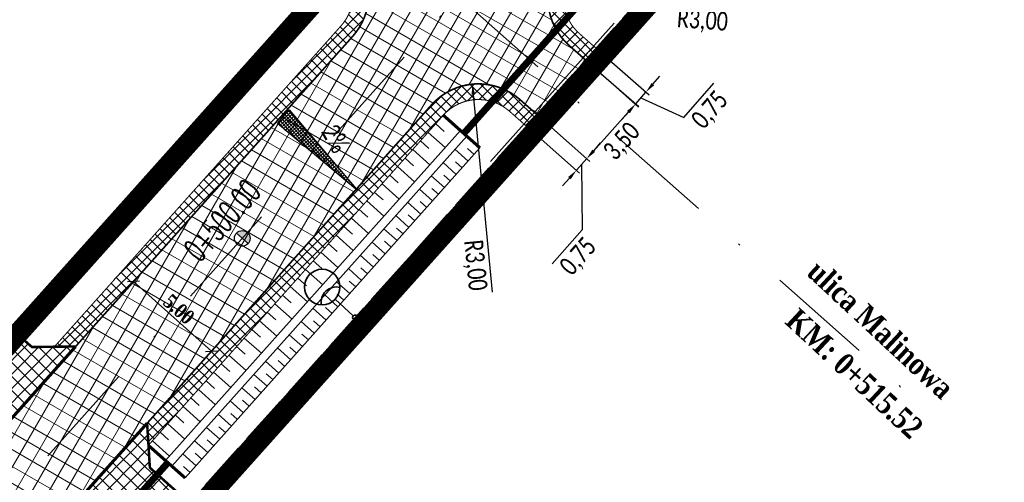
# Model space of a CAD drawing. Header units: metres. Extents: x 7443078 to 7443628, y 5636807 to 5637202.
# Tile 14 of 25: x 7443522 to 7443569, y 5636901 to 5636923. Entities that reach past the tile are written whole.
import ezdxf

# ---------------------------------------------------------------- set-up
doc = ezdxf.new("R2010")
doc.units = ezdxf.units.M
for name, pattern in [('1', [0]), ('4', [2.5, 1.5, -1]), ('ACAD_ISO02W100', [15, 12, -3]), ('AUSGEZOGEN', [0]), ('CENTER2', [1.125, 0.75, -0.125, 0.125, -0.125]), ('DASHED2', [0.375, 0.25, -0.125]), ('Os drogi', [25.4, 12.7, -6.35, 0, -6.35])]:
    doc.linetypes.add(name, pattern=pattern)
doc.layers.get('Defpoints').update_dxf_attribs({"true_color": 0x999999})
for name, color, linetype in [('_kan_deszcz', 32, 'Continuous'), ('_LINIA PODZIAŁOWA', 5, 'Continuous'), ('H_zjazdy', 21, 'Continuous'), ('K_kraweżnika_najazdowy', 7, 'Continuous'), ('K_krawędź pobocza', 7, 'Continuous'), ('K_opis osi', 7, 'Continuous'), ('K_pobocze', 32, 'Continuous'), ('K_Przepust', 162, 'Continuous'), ('K_rama zjazdu', 7, 'Continuous'), ('K_rów', 7, 'Continuous'), ('K_Skarpa', 7, 'Continuous'), ('K_spadki poprzeczne', 175, 'Continuous'), ('K_wymiar', 7, 'Continuous')]:
    doc.layers.add(name, color=color, linetype=linetype)
for name, color, linetype, lineweight in [('ELEKTRYKA', 1, '4', 30), ('K_usuń', 1, 'Continuous', 70), ('Proj_EN_trasa', 1, 'ACAD_ISO02W100', 30), ('Rury', 5, 'Continuous', 30)]:
    doc.layers.add(name, color=color, linetype=linetype, lineweight=lineweight)
doc.layers.add('H_jezdnia', color=7, linetype='Continuous', true_color=0xd4d4d4)
doc.styles.add('MAT', font='simplex.shx', dxfattribs={"width": 0.6})
doc.styles.add('romans1', font='timesbd.ttf', dxfattribs={"width": 0.85})
doc.styles.add('sytuacja 500 opisy', font='calibri.ttf', dxfattribs={"width": 0.75, "height": 0.9})
doc.dimstyles.new('magda 100', dxfattribs={"dimtxt": 0.25, "dimasz": 0.12, "dimexe": 0.1, "dimexo": 0, "dimgap": 0.1, "dimtad": 1, "dimzin": 0, "dimdsep": 46, "dimtxsty": 'romans1', "dimblk": 'OBLIQUE', "dimcen": 0.09, "dimadec": 0, "dimazin": 0, "dimtfac": 1, "dimtmove": 0, "dimatfit": 1, "dimfxl": 0.4, "dimfxlon": 1, "dimtolj": 1, "dimtzin": 0, "dimarcsym": 0})
doc.dimstyles.new('wymiarowanie sytuacja 500', dxfattribs={"dimtxt": 0.9, "dimasz": 0.5, "dimexe": 0.2, "dimexo": 0.2, "dimgap": 0.2, "dimtad": 4, "dimlfac": -1, "dimzin": 1, "dimtxsty": 'sytuacja 500 opisy', "dimcen": 0.5, "dimadec": 4, "dimazin": 1, "dimtfac": 1, "dimtmove": 1, "dimatfit": 3, "dimfxl": 0.2, "dimlwd": -1, "dimlwe": -1, "dimarcsym": 0})
pattern_1 = [(45.23201079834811, (0.4816021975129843, -0.4365310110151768), (-0.3381204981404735, 0.3353931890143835), []), (135.2320107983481, (0.4816021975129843, -0.4365310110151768), (-0.3353931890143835, -0.3381204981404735), [])]

# ---------------------------------------------------------------- blocks, each defined once
blk = doc.blocks.new('_Oblique')
at = {"color": 0, "linetype": 'ByBlock', "lineweight": -2}
blk.add_line((-0.5, -0.5), (0.5, 0.5), dxfattribs=at)
blk = doc.blocks.new('*D877')
at = {"layer": 'Defpoints', "color": 0, "lineweight": 9, "transparency": 16777216}
for p in [(7443527.201487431, 5636910.170843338), (7443530.931390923, 5636906.841005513), (7443531.101318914, 5636907.031349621)]:
    blk.add_point(p, dxfattribs=at)
at = {"layer": 'K_wymiar', "color": 0, "lineweight": -2, "transparency": 16777216}
for p, q in [((7443527.201487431, 5636910.170843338), (7443527.438012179, 5636910.435785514)), ((7443527.371415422, 5636910.361187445), (7443531.101318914, 5636907.031349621)), ((7443530.931390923, 5636906.841005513), (7443531.167915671, 5636907.10594769))]:
    blk.add_line(p, q, dxfattribs=at)
at = {"layer": 'K_wymiar', "color": 0, "lineweight": -2, "transparency": 16777216, "xscale": 0.4, "yscale": 0.4, "zscale": 0.4}
for p, rotation in [((7443527.371415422, 5636910.361187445), 138.2434027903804), ((7443531.101318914, 5636907.031349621), 318.2434027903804)]:
    blk.add_blockref('_Oblique', p, dxfattribs=dict(at, rotation=rotation))
at = {"layer": 'K_wymiar', "color": 0, "lineweight": 13, "transparency": 16777216, "insert": (7443529.54076824, 5636909.037242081), "char_height": 0.7, "attachment_point": 5, "rotation": 318.2434027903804, "style": 'romans1'}
blk.add_mtext('\\A1;5.00', dxfattribs=at)
blk = doc.blocks.new('kilometraz')
at = {"linetype": 'ByBlock', "lineweight": -2}
blk.add_hatch(color=0, dxfattribs=at).paths.add_polyline_path([(0, -0.5, 0.4142135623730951), (0.5, 0, 0.4142135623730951), (0, 0.5)])
at = {"color": 0, "linetype": 'ByBlock', "lineweight": -2}
blk.add_line((0, 0.5), (0, -0.5), dxfattribs=at)
blk.add_circle((0, 0), 0.5, dxfattribs=at)
blk = doc.blocks.new('LATARNIAA')
at = {"layer": 'ELEKTRYKA', "linetype": '1', "lineweight": 35}
blk.add_lwpolyline([(7453534.790034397, 5581339.036248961), (7453535.455552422, 5581338.367791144)], dxfattribs=at)
for centre, radius in [((7453534.722882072, 5581339.103697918), 0.09517771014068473), ((7453535.935633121, 5581337.885589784), 0.680437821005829)]:
    blk.add_circle(centre, radius, dxfattribs=at)
blk.add_arc((7453535.325898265, 5581338.41324375), 0.5923903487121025, 263.4105708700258, 14.84474109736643, dxfattribs=at)
blk = doc.blocks.new('*D933')
at = {"layer": 'Defpoints', "color": 0, "lineweight": 13, "transparency": 16777216}
for p in [(7443543.579899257, 5636919.816652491), (7443543.871273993, 5636916.830835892)]:
    blk.add_point(p, dxfattribs=at)
at = {"layer": 'K_wymiar', "color": 0, "transparency": 16777216}
blk.add_line((7443544.552139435, 5636909.853774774), (7443543.628461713, 5636919.31901639), dxfattribs=at)
at = {"layer": 'K_wymiar', "color": 0, "lineweight": 13, "transparency": 16777216}
blk.add_solid([(7443543.711401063, 5636919.327110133), (7443543.545522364, 5636919.310922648), (7443543.579899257, 5636919.816652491)], dxfattribs=at)
at = {"layer": 'K_wymiar', "color": 0, "lineweight": 13, "transparency": 16777216, "insert": (7443543.668082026, 5636911.140706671), "char_height": 0.9, "attachment_point": 5, "rotation": 275.57363398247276, "style": 'sytuacja 500 opisy'}
blk.add_mtext('R3,00', dxfattribs=at)
blk = doc.blocks.new('*D934')
at = {"layer": 'Defpoints', "color": 0, "lineweight": 13, "transparency": 16777216}
for p in [(7443547.207120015, 5636924.150923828), (7443550.198043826, 5636923.917739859)]:
    blk.add_point(p, dxfattribs=at)
at = {"layer": 'K_wymiar', "color": 0, "transparency": 16777216}
blk.add_line((7443556.00934033, 5636923.464668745), (7443547.705607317, 5636924.112059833), dxfattribs=at)
at = {"layer": 'K_wymiar', "color": 0, "lineweight": 13, "transparency": 16777216}
blk.add_solid([(7443547.71208465, 5636924.19514105), (7443547.699129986, 5636924.028978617), (7443547.207120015, 5636924.150923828)], dxfattribs=at)
at = {"layer": 'K_wymiar', "color": 0, "lineweight": 13, "transparency": 16777216, "insert": (7443554.588087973, 5636922.818299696), "char_height": 0.9, "attachment_point": 5, "rotation": 355.5420176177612, "style": 'sytuacja 500 opisy'}
blk.add_mtext('R3,00', dxfattribs=at)
blk = doc.blocks.new('*D969')
at = {"layer": 'Defpoints', "color": 0, "lineweight": 13, "transparency": 16777216}
for p in [(7443547.071118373, 5636918.006480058), (7443546.574426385, 5636917.444521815), (7443549.055173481, 5636916.25285461)]:
    blk.add_point(p, dxfattribs=at)
at = {"layer": 'K_wymiar', "color": 0, "transparency": 16777216}
for p, q in [((7443547.220973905, 5636917.874028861), (7443549.205029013, 5636916.120403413)), ((7443546.724281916, 5636917.312070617), (7443548.708337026, 5636915.55844517)), ((7443549.386301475, 5636916.627493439), (7443549.717429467, 5636917.002132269)), ((7443548.558481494, 5636915.690896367), (7443549.055173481, 5636916.25285461)), ((7443548.558481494, 5636915.690896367), (7443549.055173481, 5636916.25285461)), ((7443548.806827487, 5636915.971875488), (7443548.841264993, 5636912.848393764)), ((7443548.227353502, 5636915.316257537), (7443547.896225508, 5636914.941618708)), ((7443548.841264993, 5636912.848393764), (7443547.395878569, 5636911.213080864))]:
    blk.add_line(p, q, dxfattribs=at)
at = {"layer": 'K_wymiar', "color": 0, "lineweight": 13, "transparency": 16777216}
for points in [[(7443549.32386167, 5636916.682681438), (7443549.44874128, 5636916.57230544), (7443549.055173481, 5636916.25285461)], [(7443548.164913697, 5636915.371445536), (7443548.289793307, 5636915.261069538), (7443548.558481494, 5636915.690896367)]]:
    blk.add_solid(points, dxfattribs=at)
at = {"layer": 'K_wymiar', "color": 0, "lineweight": 13, "transparency": 16777216, "insert": (7443548.684189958, 5636911.53081046), "char_height": 0.9, "attachment_point": 5, "rotation": 48.52784516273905, "style": 'sytuacja 500 opisy'}
blk.add_mtext('0,75', dxfattribs=at)
blk = doc.blocks.new('*D970')
at = {"layer": 'Defpoints', "color": 0, "lineweight": 13, "transparency": 16777216}
for p in [(7443549.402630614, 5636920.616916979), (7443551.377527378, 5636918.853037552), (7443547.071118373, 5636918.006480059)]:
    blk.add_point(p, dxfattribs=at)
at = {"layer": 'K_wymiar', "color": 0, "transparency": 16777216}
for p, q in [((7443549.551796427, 5636920.483689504), (7443551.526693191, 5636918.719810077)), ((7443549.379083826, 5636916.615515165), (7443551.044458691, 5636918.480123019)), ((7443547.220284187, 5636917.873252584), (7443549.195180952, 5636916.109373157))]:
    blk.add_line(p, q, dxfattribs=at)
at = {"layer": 'K_wymiar', "color": 0, "lineweight": 13, "transparency": 16777216}
for points in [[(7443550.982306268, 5636918.535634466), (7443551.106611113, 5636918.424611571), (7443551.377527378, 5636918.853037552)], [(7443549.316931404, 5636916.671026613), (7443549.441236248, 5636916.560003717), (7443549.046015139, 5636916.242600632)]]:
    blk.add_solid(points, dxfattribs=at)
at = {"layer": 'K_wymiar', "color": 0, "lineweight": 13, "transparency": 16777216, "insert": (7443550.774786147, 5636917.044962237), "char_height": 0.9, "attachment_point": 5, "rotation": 48.23035901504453, "style": 'sytuacja 500 opisy'}
blk.add_mtext('3,50', dxfattribs=at)
blk = doc.blocks.new('*D971')
at = {"layer": 'Defpoints', "color": 0, "lineweight": 13, "transparency": 16777216}
for p in [(7443549.855352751, 5636921.217724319), (7443549.361647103, 5636920.653140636), (7443551.889715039, 5636919.438756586)]:
    blk.add_point(p, dxfattribs=at)
at = {"layer": 'K_wymiar', "color": 0, "transparency": 16777216}
for p, q in [((7443550.005908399, 5636921.08606948), (7443552.040270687, 5636919.307101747)), ((7443549.512202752, 5636920.521485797), (7443551.546565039, 5636918.742518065)), ((7443552.218852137, 5636919.815145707), (7443552.547989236, 5636920.191534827)), ((7443553.699847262, 5636918.220380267), (7443555.136543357, 5636919.863333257)), ((7443551.396009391, 5636918.874172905), (7443551.889715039, 5636919.438756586)), ((7443551.396009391, 5636918.874172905), (7443551.889715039, 5636919.438756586)), ((7443551.642862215, 5636919.156464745), (7443553.699847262, 5636918.220380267)), ((7443551.066872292, 5636918.497783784), (7443550.737735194, 5636918.121394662))]:
    blk.add_line(p, q, dxfattribs=at)
at = {"layer": 'K_wymiar', "color": 0, "lineweight": 13, "transparency": 16777216}
for points in [[(7443552.156120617, 5636919.87000189), (7443552.281583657, 5636919.760289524), (7443551.889715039, 5636919.438756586)], [(7443551.004140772, 5636918.552639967), (7443551.129603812, 5636918.442927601), (7443551.396009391, 5636918.874172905)]]:
    blk.add_solid(points, dxfattribs=at)
at = {"layer": 'K_wymiar', "color": 0, "lineweight": 13, "transparency": 16777216, "insert": (7443554.986456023, 5636918.544935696), "char_height": 0.9, "attachment_point": 5, "rotation": 48.8316143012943, "style": 'sytuacja 500 opisy'}
blk.add_mtext('0,75', dxfattribs=at)

msp = doc.modelspace()

# ---------------------------------------------------------------- hatches: boundary and pattern name
at = {"layer": 'H_jezdnia', "linetype": 'Continuous', "lineweight": 9, "true_color": 0xababab}
h = msp.add_hatch(dxfattribs=at)
h.set_pattern_fill('ANSI37', color=253, scale=0.22, angle=15)
h.set_pattern_definition([(59.99999999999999, (0.4816021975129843, -0.4365310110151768), (-0.6049187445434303, 0.34925), []), (150, (0.4816021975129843, -0.4365310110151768), (-0.34925, -0.6049187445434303), [])])
edge = h.paths.add_edge_path()
edge.add_arc((7443543.871273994, 5636916.830835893), 2.999999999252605, 48.527845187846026, 138.2434027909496, ccw=False)
edge.add_line((7443545.858041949, 5636919.07866887), (7443547.028505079, 5636918.044144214))
edge.add_line((7443547.028505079, 5636918.044144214), (7443549.402630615, 5636920.616916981))
edge.add_line((7443549.402630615, 5636920.616916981), (7443548.211275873, 5636921.669906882))
edge.add_arc((7443550.198043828, 5636923.91773986), 3.000000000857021, 138.2434028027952, 228.5278451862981, ccw=False)
edge.add_line((7443547.960101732, 5636925.915642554), (7443565.375997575, 5636945.423983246))
edge.add_arc((7443567.613939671, 5636943.426080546), 3.000000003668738, 48.8596834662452, 138.2434027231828, ccw=False)
edge.add_line((7443569.587655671, 5636945.685382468), (7443573.05315006, 5636942.657942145))
edge.add_line((7443573.05315006, 5636942.657942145), (7443575.377696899, 5636945.275268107))
edge.add_line((7443575.377696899, 5636945.275268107), (7443571.967281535, 5636948.254005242))
edge.add_arc((7443573.94099754, 5636950.513307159), 3.000000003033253, 138.2434028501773, 228.8596833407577, ccw=False)
edge.add_line((7443571.70305544, 5636952.511209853), (7443579.25248983, 5636960.967676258))
edge.add_arc((7443390.892363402, 5637129.124486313), 252.4999999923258, 318.2434028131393, 318.6858412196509)
edge.add_line((7443580.545369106, 5636962.427193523), (7443576.269263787, 5636965.13773441))
edge.add_arc((7443390.892364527, 5637129.124485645), 247.4999987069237, 318.24340276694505, 318.50361934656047, ccw=False)
edge.add_line((7443575.52258637, 5636964.29751412), (7443544.185604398, 5636929.195528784))
edge.add_arc((7443541.947662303, 5636931.193431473), 2.999999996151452, 228.5863361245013, 318.24340285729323, ccw=False)
edge.add_line((7443539.963190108, 5636928.94357146), (7443537.1056406, 5636931.464051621))
edge.add_line((7443537.1056406, 5636931.464051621), (7443534.76796171, 5636928.859026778))
edge.add_line((7443534.76796171, 5636928.859026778), (7443537.605329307, 5636926.356347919))
edge.add_arc((7443535.620857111, 5636924.1064879), 2.99999999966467, -41.7565972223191, 48.5863361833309, ccw=False)
edge.add_line((7443537.858799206, 5636922.108585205), (7443511.17557303, 5636892.219484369))
edge.add_line((7443511.17557303, 5636892.219484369), (7443514.809083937, 5636888.781672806))
edge.add_line((7443514.809083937, 5636888.781672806), (7443541.6333319, 5636918.828738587))
h.paths.add_polyline_path([(7443473.544857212, 5636850.06760018), (7443477.421821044, 5636846.902491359), (7443514.809083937, 5636888.781672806), (7443511.17557303, 5636892.219484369)])
at = {"layer": 'H_zjazdy', "linetype": 'Continuous', "lineweight": 9, "true_color": 0xff6666}
h = msp.add_hatch(dxfattribs=at)
h.set_pattern_fill('ANSI37', color=11, scale=0.15, angle=0.2320107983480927)
h.set_pattern_definition(pattern_1)
h.paths.add_polyline_path([(7443524.601467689, 5636907.258442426), (7443522.508579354, 5636907.229270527), (7443521.817125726, 5636907.845233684), (7443518.4583386, 5636904.075754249), (7443519.176482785, 5636903.434030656), (7443519.294744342, 5636901.314139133)])
h = msp.add_hatch(dxfattribs=at)
h.set_pattern_fill('ANSI37', color=11, scale=0.15, angle=0.2320107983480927)
h.set_pattern_definition(pattern_1)
h.paths.add_polyline_path([(7443528.512728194, 5636901.128615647), (7443528.151893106, 5636901.451080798), (7443528.020345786, 5636903.580210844), (7443523.025688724, 5636897.985467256), (7443525.153316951, 5636898.095705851), (7443525.527264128, 5636897.761522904)])
h = msp.add_hatch(dxfattribs=at)
h.set_pattern_fill('ANSI37', color=11, scale=0.15, angle=0.2320107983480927)
h.set_pattern_definition(pattern_1)
h.paths.add_polyline_path([(7443528.512728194, 5636901.128615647), (7443525.527264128, 5636897.761522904), (7443527.451946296, 5636896.041504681), (7443530.401007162, 5636899.441094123)])
at = {"layer": 'K_spadki poprzeczne', "lineweight": 5}
h = msp.add_hatch(dxfattribs=at)
h.set_pattern_fill('ANSI37', color=256, scale=0.03749999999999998, angle=446.3358416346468)
h.set_pattern_definition([(131.3358416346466, (8998273.450565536, 1203738.949109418), (-0.08939821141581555, -0.07863738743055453), []), (221.3358416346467, (8998273.450565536, 1203738.949109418), (0.07863738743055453, -0.08939821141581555), [])])
h.paths.add_polyline_path([(7443538.095261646, 5636914.71635743), (7443534.261703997, 5636917.927030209), (7443534.823186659, 5636918.589851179)])
at = {"layer": 'K_usuń', "linetype": 'ByBlock', "lineweight": 13}
h = msp.add_hatch(dxfattribs=at)
h.set_pattern_fill('ANSI37', color=34, scale=0.11, angle=0.1)
h.set_pattern_definition([(45.09999999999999, (0.4816021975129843, -0.4365310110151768), (-0.2473876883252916, 0.2465256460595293), []), (135.1, (0.4816021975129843, -0.4365310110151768), (-0.2465256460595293, -0.2473876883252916), [])])
edge = h.paths.add_edge_path()
edge.add_line((7443556.00088413, 5636933.79630934), (7443554.942255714, 5636933.736672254))
edge.add_line((7443554.942255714, 5636933.736672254), (7443547.960101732, 5636925.915642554))
edge.add_arc((7443550.198043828, 5636923.91773986), 2.999999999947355, 138.2434028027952, 228.5278451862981)
edge.add_line((7443548.211275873, 5636921.669906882), (7443549.402630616, 5636920.61691698))
edge.add_line((7443549.402630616, 5636920.61691698), (7443549.863598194, 5636921.22131303))
edge.add_line((7443549.863598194, 5636921.22131303), (7443548.707967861, 5636922.231865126))
edge.add_arc((7443550.198043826, 5636923.917739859), 2.249999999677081, 138.243402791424, 228.5278451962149, ccw=False)
edge.add_line((7443548.519587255, 5636925.416166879), (7443556.00088413, 5636933.79630934))
edge = h.paths.add_edge_path()
edge.add_line((7443541.6333319, 5636918.828738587), (7443539.165401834, 5636916.064297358))
edge.add_line((7443539.165401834, 5636916.064297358), (7443539.793682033, 5636915.641881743))
edge.add_line((7443539.793682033, 5636915.641881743), (7443542.192817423, 5636918.329262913))
edge.add_arc((7443543.871273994, 5636916.830835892), 2.24999999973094, 48.52784517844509, 138.2434027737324, ccw=False)
edge.add_line((7443545.361349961, 5636918.516710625), (7443546.574426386, 5636917.444521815))
edge.add_line((7443546.574426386, 5636917.444521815), (7443547.028505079, 5636918.044144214))
edge.add_line((7443547.028505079, 5636918.044144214), (7443545.858041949, 5636919.07866887))
edge.add_arc((7443543.871273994, 5636916.830835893), 2.999999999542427, 48.52784518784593, 138.2434027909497)
edge = h.paths.add_edge_path()
edge.add_line((7443537.605329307, 5636926.356347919), (7443534.76796171, 5636928.859026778))
edge.add_line((7443534.76796171, 5636928.859026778), (7443534.271843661, 5636928.296561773))
edge.add_line((7443534.271843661, 5636928.296561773), (7443537.109211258, 5636925.793882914))
edge.add_arc((7443535.620857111, 5636924.106487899), 2.250000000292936, -41.75659720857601, 48.58633620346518, ccw=False)
edge.add_line((7443537.299313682, 5636922.608060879), (7443534.348586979, 5636919.302817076))
edge.add_line((7443534.348586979, 5636919.302817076), (7443534.976867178, 5636918.88040146))
edge.add_line((7443534.976867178, 5636918.88040146), (7443537.858799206, 5636922.108585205))
edge.add_arc((7443535.620857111, 5636924.1064879), 2.999999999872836, 318.2434027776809, 408.5863361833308)
h.paths.add_polyline_path([(7443539.793682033, 5636915.641881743), (7443539.165401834, 5636916.064297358), (7443528.020345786, 5636903.580210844), (7443528.085422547, 5636902.526925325)])
h.paths.add_polyline_path([(7443519.294744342, 5636901.314139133), (7443519.235613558, 5636902.374085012), (7443510.630546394, 5636892.735156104), (7443511.17557303, 5636892.219484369)])
h.paths.add_polyline_path([(7443524.079836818, 5636898.040085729), (7443523.025688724, 5636897.985467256), (7443514.809083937, 5636888.781672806), (7443515.354110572, 5636888.266001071)])
h.paths.add_polyline_path([(7443515.354110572, 5636888.266001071), (7443514.809083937, 5636888.781672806), (7443507.17201957, 5636880.22704806), (7443507.233499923, 5636879.169734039)])
h.paths.add_polyline_path([(7443523.583411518, 5636907.244252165), (7443524.601467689, 5636907.258442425), (7443534.976867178, 5636918.88040146), (7443534.348586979, 5636919.302817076)])

# ---------------------------------------------------------------- linework, layer by layer
at = {"layer": '_kan_deszcz', "color": 7, "linetype": 'Os drogi', "lineweight": 9, "ltscale": 0.4, "flags": 128}
msp.add_lwpolyline([(7443612.1023176, 5637008.06121809), (7443592.59525582, 5636981.422275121, -0.02418699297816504), (7443577.387538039, 5636962.632595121), (7443464.637599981, 5636836.336237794, -0.4118223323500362), (7443446.361801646, 5636835.225649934), (7443333.471732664, 5636934.361613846, -0.3740638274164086), (7443331.363055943, 5636949.970935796), (7443370.561157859, 5637009.588886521, 0.03377031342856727), (7443393.784174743, 5637050.70886534), (7443416.899300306, 5637098.980219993, 0.06554346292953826), (7443420.141300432, 5637108.906286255), (7443420.177128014, 5637109.097954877, -0.1259941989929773), (7443425.408854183, 5637120.343039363), (7443435.002584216, 5637132.0592004)], format="xyb", dxfattribs=at)
msp.add_lwpolyline([(7443542.913581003, 5636924.016740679), (7443565.392187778, 5636904.148816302)], dxfattribs=at)
at = {"layer": '_LINIA PODZIAŁOWA', "color": 2, "linetype": 'AUSGEZOGEN', "ltscale": 0.25, "const_width": 1, "flags": 128}
for points in [[(7443425.492115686, 5637136.007337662), (7443436.85, 5637125.32), (7443438.99, 5637124.65), (7443440.536567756, 5637123.532578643), (7443449.59, 5637117.07), (7443446.16, 5637117.16), (7443429.43, 5637106.75), (7443427.09, 5637104.42), (7443424.03, 5637100.69), (7443420.04027099, 5637092.630587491), (7443414.05, 5637080.53), (7443407.29333105, 5637066.200209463), (7443401.14, 5637053.15), (7443398.47, 5637047.5), (7443393, 5637035.89), (7443389.262653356, 5637030.074483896), (7443375.996161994, 5637009.853237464), (7443369.570912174, 5637000.021396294), (7443359.542098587, 5636984.815207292), (7443351.22, 5636972.19), (7443343.36922157, 5636960.321252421), (7443334.26, 5636946.55), (7443334.88, 5636942.08), (7443355.93, 5636923.83), (7443381.05, 5636902.04), (7443431.83, 5636857.99), (7443455.15, 5636837.75), (7443459.41, 5636838.02), (7443478.745520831, 5636859.646036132), (7443491, 5636873.355), (7443500.42, 5636883.9), (7443509.741032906, 5636894.331041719), (7443523.185582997, 5636909.376655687), (7443537.2, 5636925.06), (7443541.2, 5636929.53), (7443561.26, 5636951.97), (7443578.12, 5636970.74), (7443581.409307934, 5636974.52060213), (7443594.962690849, 5636993.02762368), (7443604.96, 5637006.68), (7443604.4, 5637010.02)], [(7443618.33, 5637000.43), (7443614.82, 5636999.84), (7443604.61492431, 5636985.931604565), (7443590.46, 5636966.64), (7443577.008654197, 5636951.590157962), (7443573.630911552, 5636947.811021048), (7443562.341950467, 5636935.175694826), (7443549.863598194, 5636921.22131303), (7443530.404075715, 5636899.444528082), (7443509.39, 5636875.93), (7443498.771111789, 5636864.035298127), (7443487.92, 5636851.91), (7443469.83156988, 5636831.673278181)]]:
    msp.add_lwpolyline(points, dxfattribs=at)
at = {"layer": 'K_kraweżnika_najazdowy', "color": 0, "linetype": 'DASHED2', "ltscale": 4, "const_width": 0.15}
for points in [[(7443519.296032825, 5636901.291042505), (7443524.601467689, 5636907.258442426)], [(7443523.025688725, 5636897.985467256), (7443528.020345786, 5636903.580210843)]]:
    msp.add_lwpolyline(points, dxfattribs=at)
at = {"layer": 'K_krawędź pobocza', "color": 76, "linetype": 'CENTER2', "ltscale": 3, "const_width": 0.08, "flags": 128}
for points in [[(7443554.942255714, 5636933.736672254), (7443547.960101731, 5636925.915642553, 0.4156683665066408), (7443548.211275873, 5636921.669906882), (7443549.402630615, 5636920.616916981)], [(7443534.76796171, 5636928.859026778), (7443537.605329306, 5636926.356347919, -0.4159677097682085), (7443537.858799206, 5636922.108585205), (7443524.289423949, 5636906.908907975)], [(7443547.028505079, 5636918.044144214), (7443545.85804195, 5636919.078668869, 0.4127602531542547), (7443541.6333319, 5636918.828738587), (7443528.020345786, 5636903.580210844)]]:
    msp.add_lwpolyline(points, format="xyb", dxfattribs=at)
msp.add_lwpolyline([(7443547.028505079, 5636918.044144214), (7443549.402630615, 5636920.616916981)], dxfattribs=at)
at = {"layer": 'K_pobocze', "linetype": 'ByBlock', "ltscale": 4, "const_width": 0.05}
for points in [[(7443556.00088413, 5636933.79630934), (7443548.519587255, 5636925.416166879, 0.4156683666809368), (7443548.707967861, 5636922.231865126), (7443549.863598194, 5636921.22131303)], [(7443534.271843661, 5636928.296561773), (7443537.109211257, 5636925.793882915, -0.415967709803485), (7443537.299313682, 5636922.608060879), (7443523.583411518, 5636907.244252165)], [(7443546.574426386, 5636917.444521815), (7443545.361349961, 5636918.516710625, 0.4127602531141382), (7443542.192817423, 5636918.329262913), (7443528.085422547, 5636902.526925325)]]:
    msp.add_lwpolyline(points, format="xyb", dxfattribs=at)
at = {"layer": 'K_Przepust', "linetype": 'DASHED2', "lineweight": 5, "ltscale": 3, "const_width": 0.33, "flags": 128}
for points in [[(7443543.171798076, 5636917.455286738), (7443549.498567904, 5636924.542190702)], [(7443525.025616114, 5636897.195749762), (7443529.01348742, 5636901.693386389)]]:
    msp.add_lwpolyline(points, dxfattribs=at)
at = {"layer": 'K_Przepust', "const_width": 0.15, "flags": 128}
for points in [[(7443543.945872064, 5636916.764239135), (7443542.19281743, 5636918.329262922)], [(7443529.838477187, 5636900.961901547), (7443528.086119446, 5636902.515645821)]]:
    msp.add_lwpolyline(points, dxfattribs=at)
at = {"layer": 'K_rama zjazdu', "const_width": 0.12, "flags": 128}
for points in [[(7443524.601467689, 5636907.258442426), (7443522.508579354, 5636907.229270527), (7443521.817125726, 5636907.845233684), (7443518.4583386, 5636904.075754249), (7443519.176482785, 5636903.434030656), (7443519.296032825, 5636901.291042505)], [(7443523.025688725, 5636897.985467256), (7443525.153316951, 5636898.095705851), (7443527.451946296, 5636896.041504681), (7443530.401007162, 5636899.441094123), (7443528.151893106, 5636901.451080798), (7443528.020345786, 5636903.580210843)]]:
    msp.add_lwpolyline(points, dxfattribs=at)
at = {"layer": 'K_rów', "lineweight": 9}
for points in [[(7443543.013396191, 5636917.596698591), (7443528.906001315, 5636901.794361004)], [(7443543.31178847, 5636917.330311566), (7443529.204393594, 5636901.527973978)], [(7443543.945872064, 5636916.764239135), (7443529.838477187, 5636900.961901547)]]:
    msp.add_lwpolyline(points, dxfattribs=at)
at = {"layer": 'K_Skarpa', "lineweight": 9}
for p, q in [((7443542.192817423, 5636918.329262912), (7443543.013396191, 5636917.596698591)), ((7443541.460253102, 5636917.508684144), (7443542.28083187, 5636916.776119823)), ((7443541.826535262, 5636917.918973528), (7443542.236824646, 5636917.552691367)), ((7443541.093970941, 5636917.09839476), (7443541.504260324, 5636916.7321126)), ((7443543.945872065, 5636916.764239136), (7443543.311788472, 5636917.330311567)), ((7443540.727688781, 5636916.688105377), (7443541.54826755, 5636915.955541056)), ((7443543.379799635, 5636916.130155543), (7443542.745716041, 5636916.696227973)), ((7443543.662835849, 5636916.447197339), (7443543.345794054, 5636916.730233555)), ((7443540.361406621, 5636916.277815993), (7443540.771696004, 5636915.911533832)), ((7443543.09676342, 5636915.813113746), (7443542.779721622, 5636916.096149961)), ((7443539.995124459, 5636915.867526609), (7443540.815703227, 5636915.134962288)), ((7443542.813727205, 5636915.49607195), (7443542.179643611, 5636916.062144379)), ((7443539.628842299, 5636915.457237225), (7443540.039131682, 5636915.090955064)), ((7443542.247654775, 5636914.861988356), (7443541.613571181, 5636915.428060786)), ((7443542.53069099, 5636915.179030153), (7443542.213649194, 5636915.462066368)), ((7443539.262560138, 5636915.046947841), (7443540.083138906, 5636914.314383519)), ((7443541.681582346, 5636914.227904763), (7443541.047498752, 5636914.793977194)), ((7443541.96461856, 5636914.54494656), (7443541.647576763, 5636914.827982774)), ((7443538.529995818, 5636914.226369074), (7443539.350574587, 5636913.493804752)), ((7443538.896277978, 5636914.636658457), (7443539.306567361, 5636914.270376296)), ((7443538.163713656, 5636913.816079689), (7443538.57400304, 5636913.449797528)), ((7443541.115509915, 5636913.593821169), (7443540.481426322, 5636914.159893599)), ((7443541.39854613, 5636913.910862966), (7443541.081504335, 5636914.193899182)), ((7443537.797431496, 5636913.405790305), (7443538.618010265, 5636912.673225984)), ((7443540.549437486, 5636912.959737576), (7443539.915353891, 5636913.525810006)), ((7443540.8324737, 5636913.276779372), (7443540.515431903, 5636913.559815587)), ((7443537.431149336, 5636912.99550092), (7443537.841438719, 5636912.62921876)), ((7443539.983365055, 5636912.325653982), (7443539.349281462, 5636912.891726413)), ((7443540.26640127, 5636912.642695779), (7443539.949359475, 5636912.925731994)), ((7443537.064867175, 5636912.585211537), (7443537.885445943, 5636911.852647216)), ((7443536.698585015, 5636912.174922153), (7443537.108874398, 5636911.808639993)), ((7443539.417292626, 5636911.69157039), (7443538.783209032, 5636912.25764282)), ((7443539.70032884, 5636912.008612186), (7443539.383287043, 5636912.2916484)), ((7443536.332302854, 5636911.76463277), (7443537.152881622, 5636911.032068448)), ((7443538.851220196, 5636911.057486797), (7443538.217136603, 5636911.623559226)), ((7443539.134256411, 5636911.374528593), (7443538.817214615, 5636911.657564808)), ((7443535.599738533, 5636910.944054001), (7443536.420317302, 5636910.21148968)), ((7443535.966020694, 5636911.354343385), (7443536.376310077, 5636910.988061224)), ((7443538.285147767, 5636910.423403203), (7443537.651064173, 5636910.989475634)), ((7443538.568183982, 5636910.740445), (7443538.251142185, 5636911.023481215)), ((7443535.233456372, 5636910.533764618), (7443535.643745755, 5636910.167482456)), ((7443534.867174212, 5636910.123475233), (7443535.687752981, 5636909.390910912)), ((7443537.719075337, 5636909.78931961), (7443537.084991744, 5636910.355392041)), ((7443538.002111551, 5636910.106361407), (7443537.685069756, 5636910.389397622)), ((7443534.500892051, 5636909.71318585), (7443534.911181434, 5636909.346903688)), ((7443537.153002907, 5636909.155236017), (7443536.518919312, 5636909.721308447)), ((7443537.436039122, 5636909.472277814), (7443537.118997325, 5636909.755314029)), ((7443534.134609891, 5636909.302896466), (7443534.955188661, 5636908.570332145)), ((7443536.586930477, 5636908.521152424), (7443535.952846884, 5636909.087224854)), ((7443536.869966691, 5636908.838194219), (7443536.552924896, 5636909.121230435)), ((7443533.76832773, 5636908.892607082), (7443534.178617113, 5636908.52632492)), ((7443533.402045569, 5636908.482317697), (7443534.222624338, 5636907.749753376)), ((7443536.020858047, 5636907.887068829), (7443535.386774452, 5636908.453141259)), ((7443536.303894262, 5636908.204110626), (7443535.986852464, 5636908.487146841)), ((7443532.669481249, 5636907.661738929), (7443533.490060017, 5636906.929174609)), ((7443533.035763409, 5636908.072028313), (7443533.446052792, 5636907.705746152)), ((7443535.454785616, 5636907.252985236), (7443534.820702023, 5636907.819057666)), ((7443535.737821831, 5636907.570027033), (7443535.420780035, 5636907.853063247)), ((7443532.303199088, 5636907.251449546), (7443532.713488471, 5636906.885167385)), ((7443534.888713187, 5636906.618901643), (7443534.254629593, 5636907.184974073)), ((7443535.171749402, 5636906.93594344), (7443534.854707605, 5636907.218979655)), ((7443531.936916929, 5636906.841160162), (7443532.757495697, 5636906.10859584)), ((7443531.570634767, 5636906.430870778), (7443531.98092415, 5636906.064588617)), ((7443534.322640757, 5636905.98481805), (7443533.688557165, 5636906.55089048)), ((7443534.605676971, 5636906.301859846), (7443534.288635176, 5636906.584896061)), ((7443531.204352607, 5636906.020581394), (7443532.024931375, 5636905.288017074)), ((7443533.756568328, 5636905.350734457), (7443533.122484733, 5636905.916806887)), ((7443534.039604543, 5636905.667776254), (7443533.722562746, 5636905.950812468)), ((7443530.838070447, 5636905.610292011), (7443531.248359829, 5636905.24400985)), ((7443533.190495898, 5636904.716650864), (7443532.556412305, 5636905.282723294)), ((7443533.473532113, 5636905.033692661), (7443533.156490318, 5636905.316728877)), ((7443530.105506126, 5636904.789713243), (7443530.515795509, 5636904.423431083)), ((7443530.471788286, 5636905.200002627), (7443531.292367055, 5636904.467438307)), ((7443529.739223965, 5636904.37942386), (7443530.559802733, 5636903.646859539)), ((7443532.624423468, 5636904.082567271), (7443531.990339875, 5636904.648639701)), ((7443532.907459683, 5636904.399609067), (7443532.590417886, 5636904.682645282)), ((7443529.372941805, 5636903.969134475), (7443529.783231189, 5636903.602852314)), ((7443532.058351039, 5636903.448483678), (7443531.424267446, 5636904.014556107)), ((7443532.341387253, 5636903.765525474), (7443532.024345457, 5636904.048561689)), ((7443529.006659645, 5636903.558845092), (7443529.827238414, 5636902.826280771)), ((7443531.492278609, 5636902.814400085), (7443530.858195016, 5636903.380472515)), ((7443531.775314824, 5636903.131441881), (7443531.458273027, 5636903.414478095)), ((7443528.640377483, 5636903.148555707), (7443529.050666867, 5636902.782273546)), ((7443528.274095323, 5636902.738266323), (7443529.094674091, 5636902.005702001)), ((7443530.926206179, 5636902.180316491), (7443530.292122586, 5636902.746388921)), ((7443531.209242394, 5636902.497358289), (7443530.892200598, 5636902.780394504)), ((7443530.360133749, 5636901.546232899), (7443529.726050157, 5636902.112305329)), ((7443530.643169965, 5636901.863274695), (7443530.326128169, 5636902.146310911)), ((7443530.077097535, 5636901.229191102), (7443529.760055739, 5636901.512227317))]:
    msp.add_line(p, q, dxfattribs=at)
at = {"layer": 'K_spadki poprzeczne', "flags": 128}
msp.add_lwpolyline([(7443538.095261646, 5636914.71635743), (7443534.261703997, 5636917.927030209), (7443534.823186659, 5636918.589851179), (7443538.095261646, 5636914.71635743)], dxfattribs=at)
at = {"layer": 'Proj_EN_trasa', "color": 1, "ltscale": 0.2}
msp.add_lwpolyline([(7443403.516673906, 5636881.893745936), (7443403.517604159, 5636881.88262124), (7443455.51548823, 5636836.770971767), (7443465.683869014, 5636827.941416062), (7443468.133086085, 5636830.067928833), (7443487.549016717, 5636852.225000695), (7443491.347551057, 5636856.325180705), (7443503.712180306, 5636870.29577853), (7443526.781840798, 5636896.121412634), (7443557.675753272, 5636930.68475717), (7443590.072929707, 5636966.936999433), (7443608.366905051, 5636991.931308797)], dxfattribs=at)
at = {"layer": 'Rury', "ltscale": 0.2}
for points in [[(7443544.453688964, 5636916.118200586), (7443550.372030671, 5636922.739494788)], [(7443544.677243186, 5636915.91814175), (7443550.598047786, 5636922.542191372)]]:
    msp.add_lwpolyline(points, dxfattribs=at)

# ---------------------------------------------------------------- block references
at = {"layer": 'ELEKTRYKA', "color": 1, "lineweight": 40, "xscale": -1.249999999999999, "yscale": 1.249999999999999, "zscale": 1.249999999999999, "rotation": 272.1575945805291}
msp.add_blockref('LATARNIAA', (822575.6654534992, -3936063.991372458), dxfattribs=at)
at = {"layer": 'K_opis osi', "color": 7, "linetype": 'Continuous', "lineweight": 25, "xscale": 0.7499999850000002, "yscale": 0.7499999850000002, "zscale": 0.7499999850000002, "rotation": 48.24340278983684}
msp.add_blockref('kilometraz', (7443532.572209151, 5636912.432897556), dxfattribs=at)

# ---------------------------------------------------------------- texts
at = {"layer": 'K_opis osi', "color": 7, "linetype": 'Continuous', "lineweight": -3, "insert": (7443532.033810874, 5636912.924077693), "char_height": 1.125, "attachment_point": 8, "rotation": 48.243402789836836, "style": 'MAT'}
msp.add_mtext('0+500.00', dxfattribs=at)
at = {"layer": 'K_spadki poprzeczne', "insert": (7443537.023333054, 5636917.206276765), "char_height": 0.8999999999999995, "attachment_point": 5, "rotation": 299.5984573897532, "style": 'sytuacja 500 opisy'}
msp.add_mtext('2%', dxfattribs=at)
at = {"layer": 'K_wymiar', "lineweight": 13, "char_height": 1.05, "attachment_point": 5, "rotation": 317.03695048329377, "style": 'romans1'}
for s, insert in [('\\A1;ulica Malinowa', (7443563.126393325, 5636908.066481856)), ('\\A1;\\pi-3.15,l4.2,t4.2;KM:^I0+515.52', (7443561.477031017, 5636906.306832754))]:
    msp.add_mtext(s, dxfattribs=dict(at, insert=insert))

# ---------------------------------------------------------------- dimensions: what is measured, and where the dimension line sits
at = {"layer": 'K_wymiar', "lineweight": 13}
for center, mpoint, picture, middle in [((7443550.198043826, 5636923.917739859), (7443547.207120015, 5636924.150923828), '*D934', (7443554.646763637, 5636923.570900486)), ((7443543.871273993, 5636916.830835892), (7443543.579899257, 5636919.816652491), '*D933', (7443544.419397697, 5636911.214024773))]:
    dim = msp.add_radius_dim(center=center, mpoint=mpoint, dimstyle='wymiarowanie sytuacja 500', dxfattribs=at)
    dim.commit()
    dim.dimension.update_dxf_attribs({"geometry": picture, "text_midpoint": middle, "dimtype": 164})
for p1, p2, distance, picture, middle in [((7443549.361647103, 5636920.653140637), (7443549.855352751, 5636921.217724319), -2.7024722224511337, '*D971', (7443554.399762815, 5636917.87401485)), ((7443547.071118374, 5636918.006480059), (7443549.402630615, 5636920.616916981), -2.6479214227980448, '*D970', (7443550.774786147, 5636917.044962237))]:
    dim = msp.add_aligned_dim(p1=p1, p2=p2, distance=distance, dimstyle='wymiarowanie sytuacja 500', dxfattribs=at)
    dim.commit()
    dim.dimension.update_dxf_attribs({"geometry": picture, "text_midpoint": middle})
dim = msp.add_linear_dim(base=(7443549.055173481, 5636916.25285461), p1=(7443546.574426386, 5636917.444521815), p2=(7443547.071118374, 5636918.006480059), angle=48.527845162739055, dimstyle='wymiarowanie sytuacja 500', dxfattribs=at)
dim.commit()
dim.dimension.update_dxf_attribs({"geometry": '*D969', "text_midpoint": (7443548.708813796, 5636912.698538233), "dimtype": 161})
dim = msp.add_aligned_dim(p1=(7443527.201487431, 5636910.170843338), p2=(7443530.931390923, 5636906.841005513), distance=0.25515956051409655, dimstyle='magda 100', override={"dimtxt": 0.7, "dimasz": 0.4}, dxfattribs=at)
dim.commit()
dim.dimension.update_dxf_attribs({"geometry": '*D877', "text_midpoint": (7443529.54076824, 5636909.037242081)})

doc.saveas('drawing.dxf')
